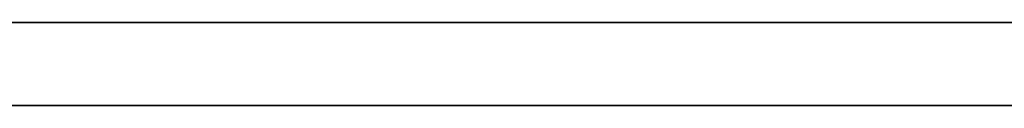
# Model space of a CAD drawing. Header units: millimetres. Extents: x -322 to 8072, y -96 to 57.
# Tile 51 of 256: x 1231 to 1254, y -2 to 0. Entities that reach past the tile are written whole.
import ezdxf

# ---------------------------------------------------------------- set-up
doc = ezdxf.new("R2010")
doc.units = ezdxf.units.MM
doc.layers.add('151', color=7, linetype='Continuous', true_color=0xffffff)

# ---------------------------------------------------------------- blocks, each defined once
blk = doc.blocks.new('UG_SURFACE_012')
at = {"layer": '151', "color": 252, "linetype": 'Continuous', "lineweight": 35}
for points in [[(1859, 0, 2017), (1141, 0, 2017), (1141, -26, 2017), (1859, -26, 2017)], [(1859, -2), (1141, -2), (1141, 0, 2), (1859, 0, 2)], [(1859, 0, 2), (1141, 0, 2), (1258, 0, 445), (1500, 0, 445)], [(1141, 0, 2), (1141, 0, 2017), (1258, 0, 1900), (1258, 0, 445)], [(1742, 0, 1900), (1258, 0, 1900), (1141, 0, 2017), (1859, 0, 2017)]]:
    blk.add_3dface(points, dxfattribs=at)

msp = doc.modelspace()

# ---------------------------------------------------------------- linework, layer by layer
at = {"layer": '151', "color": 253, "linetype": 'Continuous', "lineweight": -3}
for p, q in [((1859, 0, 2017), (1141, 0, 2017)), ((1859, 0, 2), (1141, 0, 2)), ((1141, -2), (1859, -2))]:
    msp.add_line(p, q, dxfattribs=at)

# ---------------------------------------------------------------- block references
msp.add_blockref('UG_SURFACE_012', (0, 0), dxfattribs=at)

doc.saveas('drawing.dxf')
